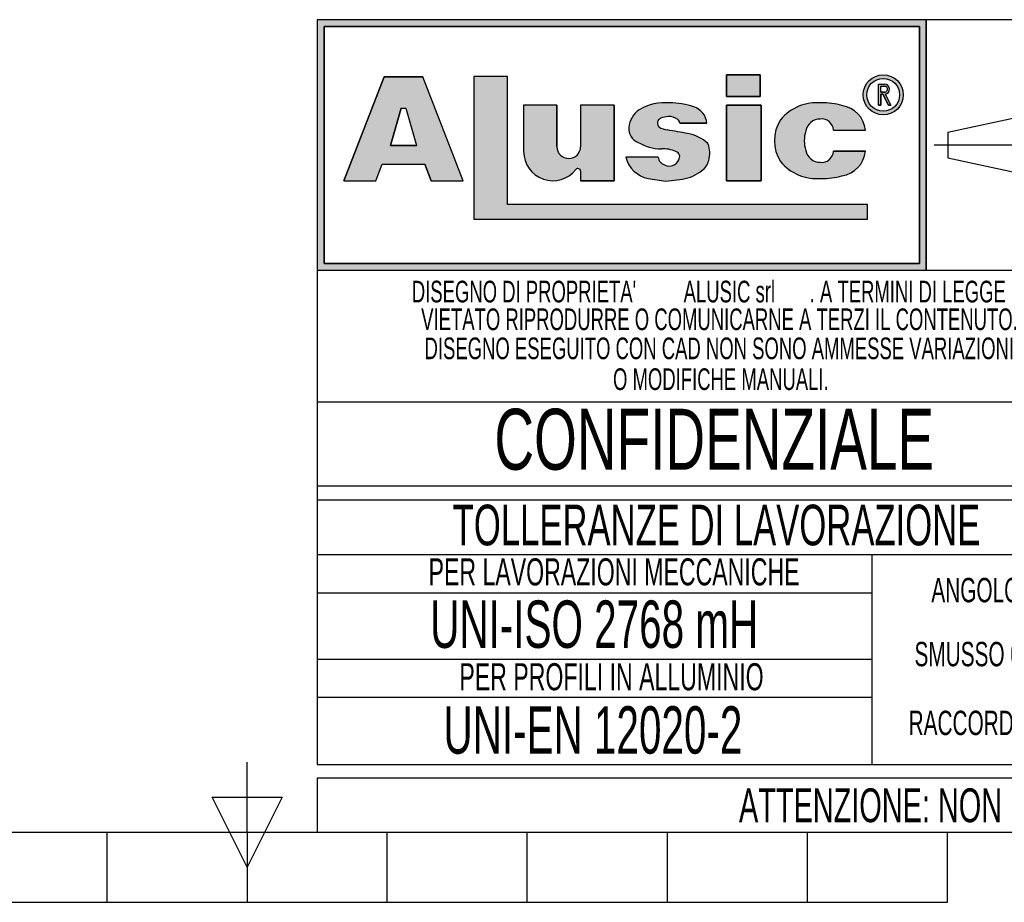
# Model space of a CAD drawing. Header units: millimetres. Extents: x 0 to 420, y 0 to 297.
# Tile 8 of 62: x 193 to 266, y 0 to 65. Entities that reach past the tile are written whole.
import ezdxf
from ezdxf.enums import TextEntityAlignment as Align

# ---------------------------------------------------------------- set-up
doc = ezdxf.new("R2010")
doc.units = ezdxf.units.MM
doc.linetypes.add('CENTERX2', pattern=[20.319999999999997, 12.7, -2.54, 2.54, -2.54])
doc.layers.add('CARTIGLIO', color=140, linetype='Continuous')
doc.styles.add('SLDTEXTSTYLE0', font='TXT', dxfattribs={"width": 0.6382978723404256})
doc.styles.add('SLDTEXTSTYLE1', font='TXT', dxfattribs={"width": 0.675})

# ---------------------------------------------------------------- blocks, each defined once
blk = doc.blocks.new('SW_NOTE_0_1')
at = {"layer": 'CARTIGLIO', "color": 0, "insert": (85.40558510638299, 3.222669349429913), "char_height": 2.5, "attachment_point": 2, "style": 'SLDTEXTSTYLE0'}
blk.add_mtext("ATTENZIONE: NON INTERPRETARE IL DISEGNO. IN CASO DI QUOTE MANCANTI O POCO CHIARE CONSULTARE L'UFFICIO TECNICO", dxfattribs=at)
blk = doc.blocks.new('SW_NOTE_0_14')
at = {"layer": 'CARTIGLIO', "color": 0, "insert": (6.67819148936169, 2.320321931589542), "char_height": 1.8, "attachment_point": 2, "style": 'SLDTEXTSTYLE0'}
blk.add_mtext("ANGOLO ±10'", dxfattribs=at)
blk = doc.blocks.new('SW_NOTE_0_15')
at = {"layer": 'CARTIGLIO', "color": 0, "insert": (23.93617021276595, 3.867203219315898), "char_height": 3, "attachment_point": 2, "style": 'SLDTEXTSTYLE0'}
blk.add_mtext('TOLLERANZE DI LAVORAZIONE', dxfattribs=at)
blk = doc.blocks.new('SW_NOTE_0_16')
at = {"layer": 'CARTIGLIO', "color": 0, "insert": (21.07265624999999, 5.800804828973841), "char_height": 4.500000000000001, "attachment_point": 2, "style": 'SLDTEXTSTYLE1'}
blk.add_mtext('CONFIDENZIALE', dxfattribs=at)
blk = doc.blocks.new('SW_NOTE_0_17')
at = {"layer": 'CARTIGLIO', "color": 0, "insert": (28.04255319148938, 2.062508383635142), "char_height": 1.6, "attachment_point": 2, "style": 'SLDTEXTSTYLE0'}
blk.add_mtext('DISEGNO ESEGUITO CON CAD NON SONO AMMESSE VARIAZIONI', dxfattribs=at)
blk = doc.blocks.new('SW_NOTE_0_18')
at = {"layer": 'CARTIGLIO', "color": 0, "insert": (27.3404255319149, 2.062508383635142), "char_height": 1.6, "attachment_point": 2, "style": 'SLDTEXTSTYLE0'}
blk.add_mtext('VIETATO RIPRODURRE O COMUNICARNE A TERZI IL CONTENUTO.', dxfattribs=at)
blk = doc.blocks.new('SW_NOTE_0_19')
at = {"layer": 'CARTIGLIO', "color": 0, "insert": (7.587765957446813, 2.320321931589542), "char_height": 1.8, "attachment_point": 2, "style": 'SLDTEXTSTYLE0'}
blk.add_mtext('SMUSSO 0.5x45°', dxfattribs=at)
blk = doc.blocks.new('SW_NOTE_0_20')
at = {"layer": 'CARTIGLIO', "color": 0, "insert": (10.40425531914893, 2.062508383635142), "char_height": 1.6, "attachment_point": 2, "style": 'SLDTEXTSTYLE0'}
blk.add_mtext('O MODIFICHE MANUALI.', dxfattribs=at)
blk = doc.blocks.new('SW_NOTE_0_21')
at = {"layer": 'CARTIGLIO', "color": 0, "char_height": 1.6, "attachment_point": 2, "style": 'SLDTEXTSTYLE0'}
for s, insert in [('ALUSIC srl', (25.45120500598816, 2.062508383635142)), ("DISEGNO DI PROPRIETA'", (10.27659574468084, 2.062508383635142)), (". A TERMINI DI LEGGE E'", (39.41078027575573, 2.062508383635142))]:
    blk.add_mtext(s, dxfattribs=dict(at, insert=insert))
blk = doc.blocks.new('SW_NOTE_0_22')
at = {"layer": 'CARTIGLIO', "color": 0, "insert": (8.569148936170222, 2.320321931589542), "char_height": 1.8, "attachment_point": 2, "style": 'SLDTEXTSTYLE0'}
blk.add_mtext('RACCORDO R 0.5', dxfattribs=at)
blk = doc.blocks.new('SW_NOTE_0_23')
at = {"layer": 'CARTIGLIO', "color": 0, "insert": (18.30319148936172, 2.578135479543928), "char_height": 2, "attachment_point": 2, "style": 'SLDTEXTSTYLE0'}
blk.add_mtext('PER LAVORAZIONI MECCANICHE', dxfattribs=at)
blk = doc.blocks.new('SW_NOTE_0_24')
at = {"layer": 'CARTIGLIO', "color": 0, "insert": (15.68484042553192, 4.511737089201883), "char_height": 3.5, "attachment_point": 2, "style": 'SLDTEXTSTYLE0'}
blk.add_mtext('UNI-ISO 2768 mH', dxfattribs=at)
blk = doc.blocks.new('SW_NOTE_0_25')
at = {"layer": 'CARTIGLIO', "color": 0, "insert": (13.85638297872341, 2.578135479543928), "char_height": 2, "attachment_point": 2, "style": 'SLDTEXTSTYLE0'}
blk.add_mtext('PER PROFILI IN ALLUMINIO', dxfattribs=at)
blk = doc.blocks.new('SW_NOTE_0_26')
at = {"layer": 'CARTIGLIO', "color": 0, "insert": (14.05585106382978, 4.511737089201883), "char_height": 3.5, "attachment_point": 2, "style": 'SLDTEXTSTYLE0'}
blk.add_mtext('UNI-EN 12020-2', dxfattribs=at)
blk = doc.blocks.new('Cartiglio ALUSIC')
at = {"layer": 'CARTIGLIO'}
h = blk.add_hatch(color=256, dxfattribs=at)
h.paths.add_polyline_path([(113.971100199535, 149.9990413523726), (113.971100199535, 131.4990413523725), (158.971100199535, 131.4990413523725), (158.971100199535, 149.9990413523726)], flags=0)
h.paths.add_polyline_path([(114.471100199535, 131.9990413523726), (114.471100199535, 149.4990413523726), (158.471100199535, 149.4990413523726), (158.471100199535, 131.9990413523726)], flags=0)
h = blk.add_hatch(color=256, dxfattribs=at)
h.paths.add_polyline_path([(118.292263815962, 138.1064632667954), (118.7611454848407, 139.3206628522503), (121.9303757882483, 139.3206628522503), (122.3992574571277, 138.1064632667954), (124.7510688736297, 138.1064632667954), (121.7833115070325, 145.7916640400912), (118.9082097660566, 145.7916640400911), (115.9404523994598, 138.1064632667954)], flags=0)
h.paths.add_polyline_path([(119.3961687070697, 140.7216809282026), (120.1708764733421, 143.4547391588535), (120.5206447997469, 143.4547391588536), (121.2953525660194, 140.721680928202)], flags=0)
for points in [[(128.0219401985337, 145.7956943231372), (125.5527056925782, 145.7956943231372), (125.5527056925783, 135.2696801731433), (154.6424359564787, 135.2696801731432), (154.6424359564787, 136.3597302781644), (128.0219401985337, 136.3597302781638)], [(144.2116339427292, 145.9308884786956), (144.2116339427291, 144.3245774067), (146.6985305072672, 144.3245774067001), (146.6985305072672, 145.9308884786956)], [(146.7838932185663, 143.6808359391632), (144.2116339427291, 143.6808359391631), (144.2116339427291, 138.1064632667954), (146.7838932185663, 138.1064632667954)]]:
    blk.add_hatch(color=256, dxfattribs=at).paths.add_polyline_path(points, flags=0)
h = blk.add_hatch(color=256, dxfattribs=at)
edge = h.paths.add_edge_path(flags=0)
edge.add_arc((155.7921827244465, 144.4510199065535), 1.479868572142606, 0, 360)
edge = h.paths.add_edge_path(flags=0)
edge.add_arc((155.7921827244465, 144.4510199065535), 1.214864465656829, 0, 360)
h = blk.add_hatch(color=256, dxfattribs=at)
edge = h.paths.add_edge_path(flags=0)
edge.add_arc((155.8903200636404, 144.8676091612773), 0.3723980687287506, 277.1406326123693, 450.0000000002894)
edge.add_line((155.8903200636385, 145.240007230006), (155.450204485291, 145.240007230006))
edge.add_line((155.450204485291, 145.240007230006), (155.450204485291, 143.6880606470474))
edge.add_line((155.450204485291, 143.6880606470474), (155.605611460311, 143.6880606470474))
edge.add_line((155.605611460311, 143.6880606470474), (155.605611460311, 144.4952110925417))
edge.add_line((155.605611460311, 144.4952110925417), (155.764003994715, 144.4952110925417))
edge.add_line((155.764003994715, 144.4952110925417), (156.171212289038, 143.6880606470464))
edge.add_line((156.171212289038, 143.6880606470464), (156.3452765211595, 143.6880606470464))
edge.add_line((156.3452765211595, 143.6880606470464), (155.9366110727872, 144.4980993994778))
edge = h.paths.add_edge_path(flags=0)
edge.add_line((155.6056114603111, 145.0846002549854), (155.8903200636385, 145.0846002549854))
edge.add_arc((155.8903200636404, 144.8676091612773), 0.2169910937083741, -90.00000000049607, 90.00000000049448, ccw=False)
edge.add_line((155.8903200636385, 144.6506180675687), (155.6056114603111, 144.6506180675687))
edge.add_line((155.6056114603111, 144.6506180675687), (155.6056114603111, 145.0846002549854))
h = blk.add_hatch(color=256, dxfattribs=at)
edge = h.paths.add_edge_path(flags=0)
edge.add_arc((132.5578484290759, 140.6186164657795), 0.8721260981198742, 180, 360, ccw=False)
edge.add_line((131.6857223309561, 140.6186164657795), (131.6857223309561, 143.6808359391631))
edge.add_line((131.6857223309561, 143.6808359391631), (129.2243885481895, 143.6808359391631))
edge.add_line((129.2243885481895, 143.6808359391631), (129.2243885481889, 140.2640777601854))
edge.add_arc((131.3820030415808, 140.2640777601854), 2.157614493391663, 180, 321.9680973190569)
edge.add_arc((133.2350345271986, 138.8146685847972), 0.1949400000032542, 3.751097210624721e-10, 141.9680973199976, ccw=False)
edge.add_line((133.4299745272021, 138.8146685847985), (133.4299745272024, 138.106463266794))
edge.add_line((133.4299745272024, 138.106463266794), (135.91068894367, 138.106463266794))
edge.add_line((135.91068894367, 138.106463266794), (135.9106889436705, 143.6808359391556))
edge.add_line((135.9106889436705, 143.6808359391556), (133.4299745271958, 143.6808359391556))
edge.add_line((133.4299745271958, 143.6808359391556), (133.4299745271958, 140.6186164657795))
h = blk.add_hatch(color=256, dxfattribs=at)
edge = h.paths.add_edge_path(flags=0)
edge.add_line((139.7219511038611, 138.0874905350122), (140.9616140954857, 138.2313935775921))
edge.add_arc((140.6251358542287, 140.9172664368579), 2.706867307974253, 277.1406456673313, 311.0032214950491)
edge.add_arc((141.7459062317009, 139.8536948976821), 1.178212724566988, 303.7868133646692, 347.8980612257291)
edge.add_arc((141.0550130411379, 140.1458147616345), 1.920162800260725, 343.6935231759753, 381.4193527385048)
edge.add_arc((140.9170023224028, 138.8528855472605), 2.77207698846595, 46.00269433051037, 81.25096772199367)
edge.add_arc((133.1604335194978, 99.54681763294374), 42.8338661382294, 78.993004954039, 81.01866969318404)
edge.add_arc((140.0875549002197, 143.5111497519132), 1.672976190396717, 238.77709912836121, 261.74465207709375, ccw=False)
edge.add_arc((139.511171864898, 142.3534770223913), 0.3988810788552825, 114.64010585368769, 223.1865854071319, ccw=False)
edge.add_arc((139.9292750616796, 141.471492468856), 1.374925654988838, 90.51660503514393, 115.15343256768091, ccw=False)
edge.add_arc((139.978971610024, 141.8617877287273), 0.986530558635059, 50.69488274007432, 93.60864602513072, ccw=False)
edge.add_arc((140.2656634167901, 142.2302567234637), 0.519939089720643, 14.547573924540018, 49.4198797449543, ccw=False)
edge.add_line((140.7689329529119, 142.3608569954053), (142.7634621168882, 142.3608569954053))
edge.add_arc((141.3534729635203, 142.2214802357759), 1.416861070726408, 5.645321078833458, 71.38339334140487)
edge.add_arc((140.0918708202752, 138.6413140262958), 5.212710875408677, 70.80435731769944, 90.86664277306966)
edge.add_arc((139.6876943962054, 140.01898057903), 3.848224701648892, 85.15036290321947, 119.9120405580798)
edge.add_arc((138.7589405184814, 141.8826763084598), 1.774008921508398, 123.9309471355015, 174.9914571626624)
edge.add_arc((138.007121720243, 141.9227892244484), 1.021881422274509, 173.5516105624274, 249.3813116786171)
edge.add_arc((139.4480837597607, 143.8857829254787), 3.430150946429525, 238.3320469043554, 269.1908231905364)
edge.add_arc((139.5671105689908, 138.3083973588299), 2.154096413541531, 64.99796384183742, 94.45891481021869, ccw=False)
edge.add_arc((140.3551381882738, 139.8813550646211), 0.398545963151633, -35.586121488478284, 72.11412463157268, ccw=False)
edge.add_arc((139.9862171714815, 139.9393420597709), 0.7512299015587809, 245.201083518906, 337.29941344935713, ccw=False)
edge.add_arc((139.934335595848, 140.0154535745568), 0.8024620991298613, 192.5591591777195, 250.8523518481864, ccw=False)
edge.add_line((139.1510748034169, 139.8409601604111), (136.768183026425, 139.8409601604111))
edge.add_arc((138.8654850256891, 140.4022414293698), 2.1711085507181, 194.9824340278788, 258.3364147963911)
edge.add_line((138.4265630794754, 138.2759630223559), (139.7219511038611, 138.0874905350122))
h = blk.add_hatch(color=256, dxfattribs=at)
edge = h.paths.add_edge_path(flags=0)
edge.add_arc((151.1448446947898, 140.5631500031), 1.095489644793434, 191.1589777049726, 269.9285492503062, ccw=False)
edge.add_arc((152.2932291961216, 141.066632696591), 2.335462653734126, 162.1599290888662, 197.8400709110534, ccw=False)
edge.add_arc((151.1448446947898, 141.5701153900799), 1.095489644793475, 90.07145075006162, 168.8410222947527, ccw=False)
edge.add_arc((151.2517282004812, 141.8150308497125), 0.8574339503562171, 2.566657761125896, 97.25285314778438, ccw=False)
edge.add_line((152.108301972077, 141.8534281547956), (154.4848142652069, 141.8534281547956))
edge.add_arc((152.4212904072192, 141.6061501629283), 2.078287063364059, 6.833333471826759, 81.00039250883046)
edge.add_arc((151.336234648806, 138.6914263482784), 5.163706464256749, 74.1517675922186, 91.31975036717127)
edge.add_arc((150.8738064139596, 140.4366829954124), 3.434301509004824, 84.25969198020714, 140.8312604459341)
edge.add_arc((150.5707293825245, 141.0666326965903), 2.817144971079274, 146.8823062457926, 213.1176937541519)
edge.add_arc((150.87380641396, 141.6965823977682), 3.434301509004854, 219.1687395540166, 275.7403080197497)
edge.add_arc((151.3362346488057, 143.4418390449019), 5.163706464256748, 268.6802496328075, 285.8482324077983)
edge.add_arc((152.4212904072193, 140.5271152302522), 2.078287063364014, 278.9996074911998, 353.1666665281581)
edge.add_line((154.4848142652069, 140.2798372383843), (152.1083019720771, 140.2798372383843))
edge.add_arc((151.2517282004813, 140.3182345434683), 0.8574339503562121, 262.7471468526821, 357.4333422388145, ccw=False)
for p, q in [((113.971100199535, 149.9990413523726), (113.971100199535, 131.4990413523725)), ((113.971100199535, 149.9990413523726), (113.971100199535, 94.99904135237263)), ((173.971100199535, 149.9990413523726), (113.971100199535, 149.9990413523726)), ((158.971100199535, 149.9990413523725), (113.971100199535, 149.9990413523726)), ((113.971100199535, 149.9990413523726), (113.971100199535, 131.4990413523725)), ((113.971100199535, 149.9990413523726), (113.971100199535, 115.5498549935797)), ((158.971100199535, 131.4990413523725), (158.971100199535, 149.9990413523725)), ((158.971100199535, 149.9990413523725), (158.971100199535, 131.4990413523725)), ((114.471100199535, 131.9990413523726), (114.471100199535, 149.4990413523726)), ((114.471100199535, 149.4990413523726), (114.471100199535, 131.9990413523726)), ((114.471100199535, 149.4990413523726), (158.471100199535, 149.4990413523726)), ((158.471100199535, 149.4990413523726), (114.471100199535, 149.4990413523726)), ((158.471100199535, 149.4990413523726), (158.471100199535, 131.9990413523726)), ((158.471100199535, 131.9990413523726), (158.471100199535, 149.4990413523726)), ((118.9082097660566, 145.7916640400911), (115.9404523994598, 138.1064632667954)), ((115.9404523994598, 138.1064632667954), (118.9082097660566, 145.7916640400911)), ((121.7833115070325, 145.7916640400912), (118.9082097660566, 145.7916640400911)), ((118.9082097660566, 145.7916640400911), (121.7833115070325, 145.7916640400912)), ((124.7510688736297, 138.1064632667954), (121.7833115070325, 145.7916640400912)), ((124.7510688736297, 138.1064632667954), (121.7833115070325, 145.7916640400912)), ((128.0219401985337, 145.7956943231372), (125.5527056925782, 145.7956943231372)), ((125.5527056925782, 145.7956943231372), (125.5527056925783, 135.2696801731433)), ((128.0219401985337, 145.7956943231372), (125.5527056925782, 145.7956943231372)), ((125.5527056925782, 145.7956943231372), (125.5527056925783, 135.2696801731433)), ((128.0219401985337, 136.3597302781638), (128.0219401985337, 145.7956943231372)), ((128.0219401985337, 136.3597302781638), (128.0219401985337, 145.7956943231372)), ((146.6985305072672, 145.9308884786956), (144.2116339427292, 145.9308884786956)), ((144.2116339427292, 145.9308884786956), (144.2116339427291, 144.3245774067)), ((144.2116339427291, 144.3245774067), (144.2116339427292, 145.9308884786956)), ((144.2116339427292, 145.9308884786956), (146.6985305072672, 145.9308884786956)), ((146.6985305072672, 145.9308884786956), (146.6985305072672, 144.3245774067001)), ((146.6985305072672, 144.3245774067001), (146.6985305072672, 145.9308884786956)), ((155.450204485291, 143.6880606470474), (155.450204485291, 145.240007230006)), ((155.450204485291, 143.6880606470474), (155.450204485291, 145.240007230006)), ((155.450204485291, 145.240007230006), (155.8903200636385, 145.240007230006)), ((155.450204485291, 145.240007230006), (155.8903200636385, 145.240007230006)), ((155.6056114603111, 145.0846002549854), (155.8903200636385, 145.0846002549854)), ((155.6056114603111, 144.6506180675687), (155.6056114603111, 145.0846002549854)), ((155.6056114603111, 144.6506180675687), (155.6056114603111, 145.0846002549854)), ((155.6056114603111, 145.0846002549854), (155.8903200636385, 145.0846002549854)), ((144.2116339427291, 144.3245774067), (146.6985305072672, 144.3245774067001)), ((146.6985305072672, 144.3245774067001), (144.2116339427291, 144.3245774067)), ((155.6056114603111, 144.6506180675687), (155.8903200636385, 144.6506180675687)), ((155.8903200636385, 144.6506180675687), (155.6056114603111, 144.6506180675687)), ((155.605611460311, 144.4952110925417), (155.605611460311, 143.6880606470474)), ((155.605611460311, 143.6880606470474), (155.605611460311, 144.4952110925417)), ((155.764003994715, 144.4952110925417), (155.605611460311, 144.4952110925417)), ((155.605611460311, 144.4952110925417), (155.764003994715, 144.4952110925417)), ((156.171212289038, 143.6880606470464), (155.764003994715, 144.4952110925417)), ((155.764003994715, 144.4952110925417), (156.171212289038, 143.6880606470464)), ((155.9366110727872, 144.4980993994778), (156.3452765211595, 143.6880606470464)), ((155.9366110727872, 144.4980993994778), (156.3452765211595, 143.6880606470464)), ((119.3961687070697, 140.7216809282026), (120.1708764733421, 143.4547391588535)), ((120.1708764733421, 143.4547391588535), (119.3961687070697, 140.7216809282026)), ((120.1708764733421, 143.4547391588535), (120.5206447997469, 143.4547391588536)), ((120.1708764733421, 143.4547391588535), (120.5206447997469, 143.4547391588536)), ((120.5206447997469, 143.4547391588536), (121.2953525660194, 140.721680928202)), ((120.5206447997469, 143.4547391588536), (121.2953525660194, 140.721680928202)), ((129.2243885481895, 143.6808359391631), (129.2243885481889, 140.2640777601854)), ((131.6857223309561, 143.6808359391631), (129.2243885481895, 143.6808359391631)), ((131.6857223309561, 143.6808359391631), (129.2243885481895, 143.6808359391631)), ((129.2243885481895, 143.6808359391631), (129.2243885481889, 140.2640777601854)), ((131.6857223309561, 140.6186164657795), (131.6857223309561, 143.6808359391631)), ((131.6857223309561, 143.6808359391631), (131.6857223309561, 140.6186164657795)), ((135.9106889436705, 143.6808359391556), (133.4299745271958, 143.6808359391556)), ((133.4299745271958, 143.6808359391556), (133.4299745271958, 140.6186164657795)), ((133.4299745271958, 143.6808359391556), (133.4299745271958, 140.6186164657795)), ((135.9106889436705, 143.6808359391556), (133.4299745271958, 143.6808359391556)), ((135.9106889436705, 143.6808359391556), (135.91068894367, 138.106463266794)), ((135.91068894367, 138.106463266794), (135.9106889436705, 143.6808359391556)), ((146.7838932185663, 143.6808359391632), (144.2116339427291, 143.6808359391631)), ((144.2116339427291, 143.6808359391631), (144.2116339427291, 138.1064632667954)), ((144.2116339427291, 143.6808359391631), (146.7838932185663, 143.6808359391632)), ((144.2116339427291, 138.1064632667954), (144.2116339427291, 143.6808359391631)), ((146.7838932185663, 138.1064632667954), (146.7838932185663, 143.6808359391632)), ((146.7838932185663, 143.6808359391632), (146.7838932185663, 138.1064632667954)), ((155.450204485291, 143.6880606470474), (155.605611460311, 143.6880606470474)), ((155.605611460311, 143.6880606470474), (155.450204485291, 143.6880606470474)), ((156.171212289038, 143.6880606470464), (156.3452765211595, 143.6880606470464)), ((156.3452765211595, 143.6880606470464), (156.171212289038, 143.6880606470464)), ((160.5624374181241, 141.7060810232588), (166.0550106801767, 142.8872795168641)), ((140.7689329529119, 142.3608569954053), (142.7634621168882, 142.3608569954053)), ((142.7634621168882, 142.3608569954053), (140.7689329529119, 142.3608569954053)), ((152.108301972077, 141.8534281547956), (154.4848142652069, 141.8534281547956)), ((152.108301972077, 141.8534281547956), (154.4848142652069, 141.8534281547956)), ((160.5624374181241, 141.7060810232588), (160.5624374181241, 139.7920016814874)), ((121.2953525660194, 140.721680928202), (119.3961687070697, 140.7216809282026)), ((119.3961687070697, 140.7216809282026), (121.2953525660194, 140.721680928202)), ((139.1510748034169, 139.8409601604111), (136.768183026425, 139.8409601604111)), ((139.1510748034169, 139.8409601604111), (136.768183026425, 139.8409601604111)), ((154.4848142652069, 140.2798372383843), (152.1083019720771, 140.2798372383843)), ((152.1083019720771, 140.2798372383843), (154.4848142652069, 140.2798372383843)), ((160.5624374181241, 139.7920016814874), (166.0550106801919, 138.6108031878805)), ((118.292263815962, 138.1064632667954), (118.7611454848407, 139.3206628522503)), ((118.292263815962, 138.1064632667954), (118.7611454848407, 139.3206628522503)), ((118.7611454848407, 139.3206628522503), (121.9303757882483, 139.3206628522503)), ((118.7611454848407, 139.3206628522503), (121.9303757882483, 139.3206628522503)), ((122.3992574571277, 138.1064632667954), (121.9303757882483, 139.3206628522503)), ((121.9303757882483, 139.3206628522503), (122.3992574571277, 138.1064632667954)), ((133.4299745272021, 138.8146685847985), (133.4299745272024, 138.106463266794)), ((133.4299745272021, 138.8146685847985), (133.4299745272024, 138.106463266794)), ((138.4265630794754, 138.2759630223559), (139.7219511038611, 138.0874905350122)), ((138.4265630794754, 138.2759630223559), (139.7219511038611, 138.0874905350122)), ((115.9404523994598, 138.1064632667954), (118.292263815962, 138.1064632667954)), ((115.9404523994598, 138.1064632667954), (118.292263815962, 138.1064632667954)), ((122.3992574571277, 138.1064632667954), (124.7510688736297, 138.1064632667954)), ((122.3992574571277, 138.1064632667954), (124.7510688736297, 138.1064632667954)), ((133.4299745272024, 138.106463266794), (135.91068894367, 138.106463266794)), ((135.91068894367, 138.106463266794), (133.4299745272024, 138.106463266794)), ((139.7219511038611, 138.0874905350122), (140.9616140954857, 138.2313935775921)), ((139.7219511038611, 138.0874905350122), (140.9616140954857, 138.2313935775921)), ((144.2116339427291, 138.1064632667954), (146.7838932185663, 138.1064632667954)), ((146.7838932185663, 138.1064632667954), (144.2116339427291, 138.1064632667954)), ((154.6424359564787, 136.3597302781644), (128.0219401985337, 136.3597302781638)), ((154.6424359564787, 136.3597302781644), (128.0219401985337, 136.3597302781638)), ((154.6424359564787, 135.2696801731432), (154.6424359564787, 136.3597302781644)), ((154.6424359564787, 135.2696801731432), (154.6424359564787, 136.3597302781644)), ((125.5527056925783, 135.2696801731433), (154.6424359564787, 135.2696801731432)), ((125.5527056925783, 135.2696801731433), (154.6424359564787, 135.2696801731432)), ((158.471100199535, 131.9990413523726), (114.471100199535, 131.9990413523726)), ((114.471100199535, 131.9990413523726), (158.471100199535, 131.9990413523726)), ((113.971100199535, 131.4990413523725), (158.971100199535, 131.4990413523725)), ((113.971100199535, 131.4990413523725), (173.971100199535, 131.4990413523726)), ((173.971100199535, 121.7636603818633), (113.971100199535, 121.7636603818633)), ((173.971100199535, 115.5498549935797), (113.971100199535, 115.5498549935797)), ((113.971100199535, 114.5498549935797), (173.971100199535, 114.5498549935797)), ((113.971100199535, 114.5498549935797), (113.971100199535, 94.99904135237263)), ((173.9571410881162, 110.4900006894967), (113.9571410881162, 110.4900006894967)), ((154.9806365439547, 94.99904135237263), (154.9806365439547, 110.4900006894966)), ((113.971100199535, 107.6716313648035), (154.9806365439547, 107.6716313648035)), ((154.9806365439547, 102.7445210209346), (113.971100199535, 102.7445210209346)), ((113.9850593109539, 99.96496483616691), (154.9945956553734, 99.96496483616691)), ((113.971100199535, 94.99904135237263), (173.971100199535, 94.99904135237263)), ((313.621100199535, 93.99904135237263), (113.971100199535, 93.99904135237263)), ((113.971100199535, 93.99904135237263), (113.971100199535, 89.99904135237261)), ((113.971100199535, 89.99904135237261), (313.621100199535, 89.99904135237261))]:
    blk.add_line(p, q, dxfattribs=at)
at = {"layer": 'CARTIGLIO', "linetype": 'CENTERX2'}
blk.add_line((159.5584198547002, 140.749041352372), (173.3837805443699, 140.749041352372), dxfattribs=at)
at = {"layer": 'CARTIGLIO', "linetype": 'Continuous'}
blk.add_line((113.9695322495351, 89.99904135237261), (313.621100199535, 89.99904135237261), dxfattribs=at)
at = {"layer": 'CARTIGLIO'}
for radius in [1.479868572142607, 1.479868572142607, 1.214864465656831, 1.214864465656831]:
    blk.add_circle((155.7921827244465, 144.4510199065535), radius, dxfattribs=at)
for centre, radius, start, end in [((155.8903200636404, 144.8676091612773), 0.3723980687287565, 277.1406326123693, 90.00000000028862), ((155.8903200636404, 144.8676091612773), 0.3723980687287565, 277.1406326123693, 90.00000000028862), ((155.8903200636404, 144.8676091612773), 0.2169910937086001, 269.9999999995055, 90.00000000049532), ((155.8903200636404, 144.8676091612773), 0.2169910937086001, 269.9999999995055, 90.00000000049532), ((138.7589405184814, 141.8826763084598), 1.774008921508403, 123.9309471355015, 174.9914571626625), ((138.7589405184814, 141.8826763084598), 1.774008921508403, 123.9309471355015, 174.9914571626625), ((139.6876943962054, 140.01898057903), 3.848224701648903, 85.15036290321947, 119.9120405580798), ((139.6876943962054, 140.01898057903), 3.848224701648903, 85.15036290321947, 119.9120405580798), ((140.0918708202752, 138.6413140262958), 5.212710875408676, 70.80435731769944, 90.86664277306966), ((140.0918708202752, 138.6413140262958), 5.212710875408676, 70.80435731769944, 90.86664277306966), ((141.3534729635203, 142.2214802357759), 1.416861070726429, 5.645321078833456, 71.38339334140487), ((141.3534729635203, 142.2214802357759), 1.416861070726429, 5.645321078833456, 71.38339334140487), ((150.8738064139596, 140.4366829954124), 3.434301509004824, 84.25969198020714, 140.8312604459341), ((150.8738064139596, 140.4366829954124), 3.434301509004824, 84.25969198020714, 140.8312604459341), ((151.336234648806, 138.6914263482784), 5.163706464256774, 74.1517675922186, 91.31975036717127), ((151.336234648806, 138.6914263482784), 5.163706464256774, 74.1517675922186, 91.31975036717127), ((152.4212904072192, 141.6061501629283), 2.078287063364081, 6.833333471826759, 81.00039250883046), ((152.4212904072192, 141.6061501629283), 2.078287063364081, 6.833333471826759, 81.00039250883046), ((139.511171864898, 142.3534770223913), 0.3988810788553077, 114.6401058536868, 223.1865854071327), ((139.511171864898, 142.3534770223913), 0.3988810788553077, 114.6401058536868, 223.1865854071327), ((139.9292750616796, 141.471492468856), 1.374925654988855, 90.51660503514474, 115.1534325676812), ((139.9292750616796, 141.471492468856), 1.374925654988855, 90.51660503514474, 115.1534325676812), ((139.978971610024, 141.8617877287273), 0.9865305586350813, 50.69488274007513, 93.60864602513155), ((139.978971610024, 141.8617877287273), 0.9865305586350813, 50.69488274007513, 93.60864602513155), ((140.2656634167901, 142.2302567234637), 0.5199390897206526, 14.5475739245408, 49.41987974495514), ((140.2656634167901, 142.2302567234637), 0.5199390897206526, 14.5475739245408, 49.41987974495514), ((150.5707293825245, 141.0666326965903), 2.81714497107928, 146.8823062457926, 213.1176937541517), ((150.5707293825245, 141.0666326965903), 2.81714497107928, 146.8823062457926, 213.1176937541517), ((151.1448446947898, 141.5701153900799), 1.095489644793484, 90.07145075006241, 168.8410222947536), ((151.1448446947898, 141.5701153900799), 1.095489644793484, 90.07145075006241, 168.8410222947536), ((151.2517282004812, 141.8150308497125), 0.8574339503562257, 2.566657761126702, 97.25285314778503), ((151.2517282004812, 141.8150308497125), 0.8574339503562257, 2.566657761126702, 97.25285314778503), ((138.007121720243, 141.9227892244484), 1.021881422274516, 173.5516105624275, 249.381311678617), ((138.007121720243, 141.9227892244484), 1.021881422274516, 173.5516105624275, 249.381311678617), ((140.0875549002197, 143.5111497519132), 1.672976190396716, 238.777099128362, 261.7446520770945), ((140.0875549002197, 143.5111497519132), 1.672976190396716, 238.777099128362, 261.7446520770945), ((133.1604335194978, 99.54681763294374), 42.83386613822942, 78.993004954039, 81.01866969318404), ((133.1604335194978, 99.54681763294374), 42.83386613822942, 78.993004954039, 81.01866969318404), ((140.9170023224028, 138.8528855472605), 2.77207698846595, 46.00269433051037, 81.25096772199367), ((140.9170023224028, 138.8528855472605), 2.77207698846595, 46.00269433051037, 81.25096772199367), ((152.2932291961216, 141.066632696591), 2.335462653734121, 162.159929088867, 197.8400709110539), ((152.2932291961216, 141.066632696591), 2.335462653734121, 162.159929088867, 197.8400709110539), ((132.5578484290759, 140.6186164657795), 0.8721260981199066, 180, 0), ((132.5578484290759, 140.6186164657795), 0.8721260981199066, 180, 0), ((139.4480837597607, 143.8857829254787), 3.430150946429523, 238.3320469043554, 269.1908231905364), ((139.4480837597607, 143.8857829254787), 3.430150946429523, 238.3320469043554, 269.1908231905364), ((139.5671105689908, 138.3083973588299), 2.154096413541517, 64.99796384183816, 94.45891481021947), ((139.5671105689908, 138.3083973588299), 2.154096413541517, 64.99796384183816, 94.45891481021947), ((141.0550130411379, 140.1458147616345), 1.920162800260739, 343.6935231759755, 21.41935273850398), ((141.0550130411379, 140.1458147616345), 1.920162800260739, 343.6935231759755, 21.41935273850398), ((131.3820030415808, 140.2640777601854), 2.157614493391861, 180, 321.9680973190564), ((131.3820030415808, 140.2640777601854), 2.157614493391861, 180, 321.9680973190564), ((138.8654850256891, 140.4022414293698), 2.171108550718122, 194.9824340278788, 258.3364147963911), ((138.8654850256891, 140.4022414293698), 2.171108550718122, 194.9824340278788, 258.3364147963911), ((139.934335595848, 140.0154535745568), 0.8024620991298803, 192.5591591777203, 250.8523518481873), ((139.934335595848, 140.0154535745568), 0.8024620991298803, 192.5591591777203, 250.8523518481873), ((140.3551381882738, 139.8813550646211), 0.398545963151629, 324.4138785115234, 72.11412463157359), ((140.3551381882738, 139.8813550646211), 0.398545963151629, 324.4138785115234, 72.11412463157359), ((151.1448446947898, 140.5631500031), 1.095489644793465, 191.1589777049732, 269.9285492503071), ((151.1448446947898, 140.5631500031), 1.095489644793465, 191.1589777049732, 269.9285492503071), ((151.2517282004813, 140.3182345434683), 0.8574339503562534, 262.7471468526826, 357.4333422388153), ((151.2517282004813, 140.3182345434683), 0.8574339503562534, 262.7471468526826, 357.4333422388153), ((152.4212904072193, 140.5271152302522), 2.078287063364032, 278.9996074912, 353.1666665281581), ((152.4212904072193, 140.5271152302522), 2.078287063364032, 278.9996074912, 353.1666665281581), ((133.2350345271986, 138.8146685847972), 0.1949400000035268, 3.759104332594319e-10, 141.9680973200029), ((133.2350345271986, 138.8146685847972), 0.1949400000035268, 3.759104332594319e-10, 141.9680973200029), ((139.9862171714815, 139.9393420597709), 0.7512299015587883, 245.2010835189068, 337.2994134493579), ((139.9862171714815, 139.9393420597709), 0.7512299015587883, 245.2010835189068, 337.2994134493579), ((141.7459062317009, 139.8536948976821), 1.178212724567, 303.7868133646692, 347.8980612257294), ((141.7459062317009, 139.8536948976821), 1.178212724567, 303.7868133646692, 347.8980612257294), ((150.87380641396, 141.6965823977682), 3.434301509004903, 219.1687395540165, 275.7403080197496), ((150.87380641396, 141.6965823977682), 3.434301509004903, 219.1687395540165, 275.7403080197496), ((140.6251358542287, 140.9172664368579), 2.706867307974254, 277.1406456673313, 311.0032214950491), ((140.6251358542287, 140.9172664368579), 2.706867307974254, 277.1406456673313, 311.0032214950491), ((151.3362346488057, 143.4418390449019), 5.163706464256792, 268.6802496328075, 285.8482324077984), ((151.3362346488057, 143.4418390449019), 5.163706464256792, 268.6802496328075, 285.8482324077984)]:
    blk.add_arc(centre, radius, start, end, dxfattribs=at)
at = {"layer": 'CARTIGLIO', "color": 140}
for name, p in [('SW_NOTE_0_21', (118.9711016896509, 128.6603244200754)), ('SW_NOTE_0_18', (116.3533271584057, 126.6141659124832)), ('SW_NOTE_0_17', (115.6355512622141, 124.4682551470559)), ('SW_NOTE_0_20', (133.3899886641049, 122.1920407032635)), ('SW_NOTE_0_16', (122.2362996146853, 115.4679531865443)), ('SW_NOTE_0_15', (119.5374520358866, 110.3183836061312)), ('SW_NOTE_0_23', (117.6003680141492, 107.6481432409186)), ('SW_NOTE_0_14', (157.5950277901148, 106.4612057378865)), ('SW_NOTE_0_24', (118.7522918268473, 102.6005131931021)), ('SW_NOTE_0_19', (156.6725276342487, 101.7341689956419)), ('SW_NOTE_0_25', (121.8587729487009, 99.90266357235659)), ('SW_NOTE_0_26', (120.2859705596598, 94.78943414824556)), ('SW_NOTE_0_22', (155.6312777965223, 96.6517264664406)), ('SW_NOTE_0_1', (127.6311861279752, 90.01640253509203))]:
    blk.add_blockref(name, p, dxfattribs=at)
at = {"layer": 'CARTIGLIO', "color": 140, "style": 'SLDTEXTSTYLE0', "width": 0.6382978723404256}
for tag, height, p in [('AUTOATTR1', 3.5, (223.449403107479, 133.7003798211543)), ('AUTOATTR2', 3.5, (221.9290871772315, 127.4217635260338)), ('AUTOATTR11', 3.5, (222.8622803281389, 121.4105734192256)), ('AUTOATTR8', 4, (219.2444208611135, 110.0025032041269)), ('AUTOATTR9', 4, (218.1221976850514, 100.4234402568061)), ('AUTOATTR0', 4, (249.0325362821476, 100.3118048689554))]:
    blk.add_attdef(tag, text='', height=height, dxfattribs=at).set_placement(p, align=Align.TOP_CENTER)
at = {"layer": 'CARTIGLIO', "color": 140}
for tag in ['AUTOATTR13', 'AUTOATTR12', 'AUTOATTR10', 'AUTOATTR7', 'AUTOATTR6', 'AUTOATTR5', 'AUTOATTR4', 'AUTOATTR3']:
    blk.add_attdef(tag, (0, 0), '', height=4, dxfattribs=at)

msp = doc.modelspace()

# ---------------------------------------------------------------- linework, layer by layer
at = {"layer": 'CARTIGLIO', "linetype": 'Continuous'}
for p, q in [((210.0037561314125, 5.171001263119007), (210.0037561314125, 10.34521728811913)), ((207.4166481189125, 7.758109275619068), (212.5908641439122, 7.758109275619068)), ((210.0037561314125, 2.583893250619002), (207.4166481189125, 7.758109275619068)), ((212.5908641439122, 7.758109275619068), (210.0037561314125, 2.583893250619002)), ((5.180115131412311, 5.171001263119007), (414.8273971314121, 5.171001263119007)), ((199.6553240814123, -0.003214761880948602), (199.6553240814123, 5.171001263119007)), ((210.0037561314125, 5.171001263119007), (210.0037561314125, -0.003214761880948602)), ((215.1758291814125, 5.171001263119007), (414.8273971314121, 5.171001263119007)), ((220.3521881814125, -0.003214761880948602), (220.3521881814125, 5.171001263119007)), ((230.7006202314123, -0.003214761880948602), (230.7006202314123, 5.171001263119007)), ((241.0490522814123, -0.003214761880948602), (241.0490522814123, 5.171001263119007)), ((251.3974843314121, -0.003214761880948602), (251.3974843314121, 5.171001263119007)), ((261.7459163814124, -0.003214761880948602), (261.7459163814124, 5.171001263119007)), ((158.2615958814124, -0.003214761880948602), (261.7459163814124, -0.003214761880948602))]:
    msp.add_line(p, q, dxfattribs=at)
at = {"layer": 'CARTIGLIO'}
msp.add_line((215.1773971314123, 5.171001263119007), (414.8273971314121, 5.171001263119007), dxfattribs=at)

# ---------------------------------------------------------------- block references
msp.add_blockref('Cartiglio ALUSIC', (101.206296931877, -84.82804008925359), dxfattribs=at)

doc.saveas('drawing.dxf')
